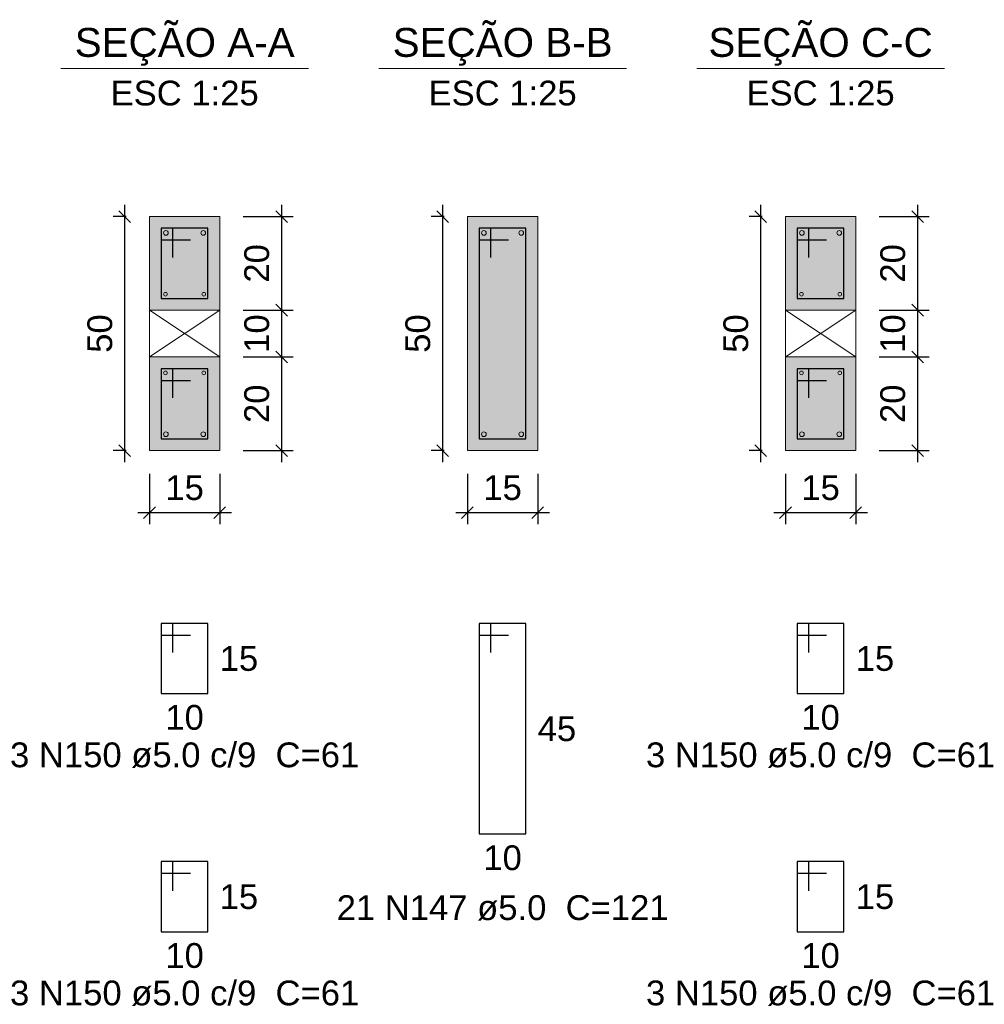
# Model space of a CAD drawing. Header units: millimetres. Extents: x 0 to 119, y 0 to 84.
# Tile 5 of 30: x 31 to 39, y 18 to 26. Entities that reach past the tile are written whole.
import ezdxf

# ---------------------------------------------------------------- set-up
doc = ezdxf.new("R2010")
doc.units = ezdxf.units.MM
doc.header["$MEASUREMENT"] = 0
doc.linetypes.add('NULL', pattern=[0])
doc.layers.get('0').update_dxf_attribs({"lineweight": 18})
for name, color, linetype, lineweight in [('Descrição da armadura', 7, 'Continuous', 0), ('DT-Barras na forma', 2, 'Continuous', 30), ('DT-Barras no corte', 5, 'Continuous', 5), ('DT-Barras rebatidas', 2, 'Continuous', 30), ('DT-Cotas', 9, 'Continuous', 5), ('DT-Forma', 5, 'Continuous', 5), ('DT-Hachura seção vigas', 254, 'Continuous', 5), ('DT-Textos', 7, 'Continuous', 5), ('Textos armaduras', 7, 'Continuous', 0)]:
    doc.layers.add(name, color=color, linetype=linetype, lineweight=lineweight)
doc.styles.add('Arial', font='txt')
doc.dimstyles.new('UM_25.000000', dxfattribs={"dimtxt": 0.18, "dimasz": 0.1, "dimexe": 0.1, "dimexo": 0.2, "dimgap": 0, "dimtad": 1, "dimtih": 1, "dimtoh": 1, "dimdec": 1, "dimlfac": 25, "dimzin": 0, "dimdsep": 46, "dimtxsty": 'Standard', "dimcen": 0.09, "dimdle": 0.1, "dimadec": 1, "dimazin": 2, "dimtfac": 1, "dimtdec": 4, "dimtofl": 0, "dimtmove": 0, "dimatfit": 3, "dimfxl": 1, "dimtolj": 1, "dimarcsym": 0})

# ---------------------------------------------------------------- blocks, each defined once
blk = doc.blocks.new('_Oblique')
at = {"color": 0, "linetype": 'ByBlock', "lineweight": -2}
blk.add_line((-0.5, -0.5), (0.5, 0.5), dxfattribs=at)
blk = doc.blocks.new('*D256')
at = {"layer": 'Defpoints', "color": 0}
for p in [(31.5784, 24.6606), (31.7902, 24.6606), (31.7902, 22.6606)]:
    blk.add_point(p, dxfattribs=at)
at = {"layer": 'DT-Cotas', "color": 0, "lineweight": -2}
for p, q in [((31.5784, 22.5606), (31.5784, 24.7606)), ((31.5902, 24.6606), (31.4784, 24.6606)), ((31.5902, 22.6606), (31.4784, 22.6606))]:
    blk.add_line(p, q, dxfattribs=at)
at = {"layer": 'DT-Cotas', "color": 0, "lineweight": -2, "xscale": 0.1, "yscale": 0.1, "zscale": 0.1}
for p, rotation in [((31.5784, 24.6606), 90), ((31.5784, 22.6606), 270)]:
    blk.add_blockref('_Oblique', p, dxfattribs=dict(at, rotation=rotation))
at = {"layer": 'DT-Cotas', "color": 7, "insert": (31.3666, 23.6606), "char_height": 0.2118, "attachment_point": 5, "rotation": 90, "style": 'Arial'}
blk.add_mtext('\\A1;50', dxfattribs=at)
blk = doc.blocks.new('*D257')
at = {"layer": 'Defpoints', "color": 0}
for p in [(31.7902, 22.6606), (32.3902, 22.6606), (32.3902, 22.1311)]:
    blk.add_point(p, dxfattribs=at)
at = {"layer": 'DT-Cotas', "color": 0, "lineweight": -2}
for p, q in [((31.7902, 22.4606), (31.7902, 22.0311)), ((32.3902, 22.4606), (32.3902, 22.0311)), ((31.6902, 22.1311), (32.4902, 22.1311))]:
    blk.add_line(p, q, dxfattribs=at)
at = {"layer": 'DT-Cotas', "color": 0, "lineweight": -2, "xscale": 0.1, "yscale": 0.1, "zscale": 0.1, "rotation": 180}
blk.add_blockref('_Oblique', (31.7902, 22.1311), dxfattribs=at)
at = {"layer": 'DT-Cotas', "color": 0, "lineweight": -2, "xscale": 0.1, "yscale": 0.1, "zscale": 0.1}
blk.add_blockref('_Oblique', (32.3902, 22.1311), dxfattribs=at)
at = {"layer": 'DT-Cotas', "color": 7, "insert": (32.0902, 22.3429), "char_height": 0.2118, "attachment_point": 5, "rotation": 0.00573, "style": 'Arial'}
blk.add_mtext('\\A1;15', dxfattribs=at)
blk = doc.blocks.new('*D258')
at = {"layer": 'Defpoints', "color": 0}
for p in [(32.3902, 24.6606), (32.3902, 23.8606), (32.9197, 23.8606)]:
    blk.add_point(p, dxfattribs=at)
at = {"layer": 'DT-Cotas', "color": 0, "lineweight": -2}
for p, q in [((32.9197, 24.7606), (32.9197, 23.7606)), ((32.5902, 24.6606), (33.0197, 24.6606)), ((32.5902, 23.8606), (33.0197, 23.8606))]:
    blk.add_line(p, q, dxfattribs=at)
at = {"layer": 'DT-Cotas', "color": 0, "lineweight": -2, "xscale": 0.1, "yscale": 0.1, "zscale": 0.1}
for p, rotation in [((32.9197, 24.6606), 90), ((32.9197, 23.8606), 270)]:
    blk.add_blockref('_Oblique', p, dxfattribs=dict(at, rotation=rotation))
at = {"layer": 'DT-Cotas', "color": 7, "insert": (32.7079, 24.2606), "char_height": 0.2118, "attachment_point": 5, "rotation": 90, "style": 'Arial'}
blk.add_mtext('\\A1;20', dxfattribs=at)
blk = doc.blocks.new('*D259')
at = {"layer": 'Defpoints', "color": 0}
for p in [(32.3902, 23.8606), (32.3902, 23.4606), (32.9197, 23.4606)]:
    blk.add_point(p, dxfattribs=at)
at = {"layer": 'DT-Cotas', "color": 0, "lineweight": -2}
for p, q in [((32.9197, 23.9606), (32.9197, 23.3606)), ((32.5902, 23.8606), (33.0197, 23.8606)), ((32.5902, 23.4606), (33.0197, 23.4606))]:
    blk.add_line(p, q, dxfattribs=at)
at = {"layer": 'DT-Cotas', "color": 0, "lineweight": -2, "xscale": 0.1, "yscale": 0.1, "zscale": 0.1}
for p, rotation in [((32.9197, 23.8606), 90), ((32.9197, 23.4606), 270)]:
    blk.add_blockref('_Oblique', p, dxfattribs=dict(at, rotation=rotation))
at = {"layer": 'DT-Cotas', "color": 7, "insert": (32.7079, 23.6606), "char_height": 0.2118, "attachment_point": 5, "rotation": 90, "style": 'Arial'}
blk.add_mtext('\\A1;10', dxfattribs=at)
blk = doc.blocks.new('*D260')
at = {"layer": 'Defpoints', "color": 0}
for p in [(32.3902, 23.4606), (32.3902, 22.6606), (32.9197, 22.6606)]:
    blk.add_point(p, dxfattribs=at)
at = {"layer": 'DT-Cotas', "color": 0, "lineweight": -2}
for p, q in [((32.9197, 23.5606), (32.9197, 22.5606)), ((32.5902, 23.4606), (33.0197, 23.4606)), ((32.5902, 22.6606), (33.0197, 22.6606))]:
    blk.add_line(p, q, dxfattribs=at)
at = {"layer": 'DT-Cotas', "color": 0, "lineweight": -2, "xscale": 0.1, "yscale": 0.1, "zscale": 0.1}
for p, rotation in [((32.9197, 23.4606), 90), ((32.9197, 22.6606), 270)]:
    blk.add_blockref('_Oblique', p, dxfattribs=dict(at, rotation=rotation))
at = {"layer": 'DT-Cotas', "color": 7, "insert": (32.7079, 23.0606), "char_height": 0.2118, "attachment_point": 5, "rotation": 90, "style": 'Arial'}
blk.add_mtext('\\A1;20', dxfattribs=at)
blk = doc.blocks.new('*D261')
at = {"layer": 'Defpoints', "color": 0}
for p in [(34.2966, 24.6606), (34.5084, 24.6606), (34.5084, 22.6606)]:
    blk.add_point(p, dxfattribs=at)
at = {"layer": 'DT-Cotas', "color": 0, "lineweight": -2}
for p, q in [((34.2966, 22.5606), (34.2966, 24.7606)), ((34.3084, 24.6606), (34.1966, 24.6606)), ((34.3084, 22.6606), (34.1966, 22.6606))]:
    blk.add_line(p, q, dxfattribs=at)
at = {"layer": 'DT-Cotas', "color": 0, "lineweight": -2, "xscale": 0.1, "yscale": 0.1, "zscale": 0.1}
for p, rotation in [((34.2966, 24.6606), 90), ((34.2966, 22.6606), 270)]:
    blk.add_blockref('_Oblique', p, dxfattribs=dict(at, rotation=rotation))
at = {"layer": 'DT-Cotas', "color": 7, "insert": (34.0848, 23.6606), "char_height": 0.2118, "attachment_point": 5, "rotation": 90, "style": 'Arial'}
blk.add_mtext('\\A1;50', dxfattribs=at)
blk = doc.blocks.new('*D262')
at = {"layer": 'Defpoints', "color": 0}
for p in [(34.5084, 22.6606), (35.1084, 22.6606), (35.1084, 22.1311)]:
    blk.add_point(p, dxfattribs=at)
at = {"layer": 'DT-Cotas', "color": 0, "lineweight": -2}
for p, q in [((34.5084, 22.4606), (34.5084, 22.0311)), ((35.1084, 22.4606), (35.1084, 22.0311)), ((34.4084, 22.1311), (35.2084, 22.1311))]:
    blk.add_line(p, q, dxfattribs=at)
at = {"layer": 'DT-Cotas', "color": 0, "lineweight": -2, "xscale": 0.1, "yscale": 0.1, "zscale": 0.1, "rotation": 180}
blk.add_blockref('_Oblique', (34.5084, 22.1311), dxfattribs=at)
at = {"layer": 'DT-Cotas', "color": 0, "lineweight": -2, "xscale": 0.1, "yscale": 0.1, "zscale": 0.1}
blk.add_blockref('_Oblique', (35.1084, 22.1311), dxfattribs=at)
at = {"layer": 'DT-Cotas', "color": 7, "insert": (34.8084, 22.3429), "char_height": 0.2118, "attachment_point": 5, "style": 'Arial'}
blk.add_mtext('\\A1;15', dxfattribs=at)
blk = doc.blocks.new('*D263')
at = {"layer": 'Defpoints', "color": 0}
for p in [(37.0149, 24.6606), (37.2267, 24.6606), (37.2267, 22.6606)]:
    blk.add_point(p, dxfattribs=at)
at = {"layer": 'DT-Cotas', "color": 0, "lineweight": -2}
for p, q in [((37.0149, 22.5606), (37.0149, 24.7606)), ((37.0267, 24.6606), (36.9149, 24.6606)), ((37.0267, 22.6606), (36.9149, 22.6606))]:
    blk.add_line(p, q, dxfattribs=at)
at = {"layer": 'DT-Cotas', "color": 0, "lineweight": -2, "xscale": 0.1, "yscale": 0.1, "zscale": 0.1}
for p, rotation in [((37.0149, 24.6606), 90), ((37.0149, 22.6606), 270)]:
    blk.add_blockref('_Oblique', p, dxfattribs=dict(at, rotation=rotation))
at = {"layer": 'DT-Cotas', "color": 7, "insert": (36.8031, 23.6606), "char_height": 0.2118, "attachment_point": 5, "rotation": 90, "style": 'Arial'}
blk.add_mtext('\\A1;50', dxfattribs=at)
blk = doc.blocks.new('*D264')
at = {"layer": 'Defpoints', "color": 0}
for p in [(37.2267, 22.6606), (37.8267, 22.6606), (37.8267, 22.1311)]:
    blk.add_point(p, dxfattribs=at)
at = {"layer": 'DT-Cotas', "color": 0, "lineweight": -2}
for p, q in [((37.2267, 22.4606), (37.2267, 22.0311)), ((37.8267, 22.4606), (37.8267, 22.0311)), ((37.1267, 22.1311), (37.9267, 22.1311))]:
    blk.add_line(p, q, dxfattribs=at)
at = {"layer": 'DT-Cotas', "color": 0, "lineweight": -2, "xscale": 0.1, "yscale": 0.1, "zscale": 0.1, "rotation": 180}
blk.add_blockref('_Oblique', (37.2267, 22.1311), dxfattribs=at)
at = {"layer": 'DT-Cotas', "color": 0, "lineweight": -2, "xscale": 0.1, "yscale": 0.1, "zscale": 0.1}
blk.add_blockref('_Oblique', (37.8267, 22.1311), dxfattribs=at)
at = {"layer": 'DT-Cotas', "color": 7, "insert": (37.5267, 22.3429), "char_height": 0.2118, "attachment_point": 5, "rotation": 0.00573, "style": 'Arial'}
blk.add_mtext('\\A1;15', dxfattribs=at)
blk = doc.blocks.new('*D265')
at = {"layer": 'Defpoints', "color": 0}
for p in [(37.8267, 24.6606), (37.8267, 23.8606), (38.3562, 23.8606)]:
    blk.add_point(p, dxfattribs=at)
at = {"layer": 'DT-Cotas', "color": 0, "lineweight": -2}
for p, q in [((38.3562, 24.7606), (38.3562, 23.7606)), ((38.0267, 24.6606), (38.4562, 24.6606)), ((38.0267, 23.8606), (38.4562, 23.8606))]:
    blk.add_line(p, q, dxfattribs=at)
at = {"layer": 'DT-Cotas', "color": 0, "lineweight": -2, "xscale": 0.1, "yscale": 0.1, "zscale": 0.1}
for p, rotation in [((38.3562, 24.6606), 90), ((38.3562, 23.8606), 270)]:
    blk.add_blockref('_Oblique', p, dxfattribs=dict(at, rotation=rotation))
at = {"layer": 'DT-Cotas', "color": 7, "insert": (38.1444, 24.2606), "char_height": 0.2118, "attachment_point": 5, "rotation": 90, "style": 'Arial'}
blk.add_mtext('\\A1;20', dxfattribs=at)
blk = doc.blocks.new('*D266')
at = {"layer": 'Defpoints', "color": 0}
for p in [(37.8267, 23.8606), (37.8267, 23.4606), (38.3562, 23.4606)]:
    blk.add_point(p, dxfattribs=at)
at = {"layer": 'DT-Cotas', "color": 0, "lineweight": -2}
for p, q in [((38.3562, 23.9606), (38.3562, 23.3606)), ((38.0267, 23.8606), (38.4562, 23.8606)), ((38.0267, 23.4606), (38.4562, 23.4606))]:
    blk.add_line(p, q, dxfattribs=at)
at = {"layer": 'DT-Cotas', "color": 0, "lineweight": -2, "xscale": 0.1, "yscale": 0.1, "zscale": 0.1}
for p, rotation in [((38.3562, 23.8606), 90), ((38.3562, 23.4606), 270)]:
    blk.add_blockref('_Oblique', p, dxfattribs=dict(at, rotation=rotation))
at = {"layer": 'DT-Cotas', "color": 7, "insert": (38.1444, 23.6606), "char_height": 0.2118, "attachment_point": 5, "rotation": 90, "style": 'Arial'}
blk.add_mtext('\\A1;10', dxfattribs=at)
blk = doc.blocks.new('*D267')
at = {"layer": 'Defpoints', "color": 0}
for p in [(37.8267, 23.4606), (37.8267, 22.6606), (38.3562, 22.6606)]:
    blk.add_point(p, dxfattribs=at)
at = {"layer": 'DT-Cotas', "color": 0, "lineweight": -2}
for p, q in [((38.3562, 23.5606), (38.3562, 22.5606)), ((38.0267, 23.4606), (38.4562, 23.4606)), ((38.0267, 22.6606), (38.4562, 22.6606))]:
    blk.add_line(p, q, dxfattribs=at)
at = {"layer": 'DT-Cotas', "color": 0, "lineweight": -2, "xscale": 0.1, "yscale": 0.1, "zscale": 0.1}
for p, rotation in [((38.3562, 23.4606), 90), ((38.3562, 22.6606), 270)]:
    blk.add_blockref('_Oblique', p, dxfattribs=dict(at, rotation=rotation))
at = {"layer": 'DT-Cotas', "color": 7, "insert": (38.1444, 23.0606), "char_height": 0.2118, "attachment_point": 5, "rotation": 90, "style": 'Arial'}
blk.add_mtext('\\A1;20', dxfattribs=at)

msp = doc.modelspace()

# ---------------------------------------------------------------- hatches: boundary and pattern name
at = {"layer": 'DT-Hachura seção vigas', "linetype": 'Continuous'}
h = msp.add_hatch(color=254, dxfattribs=at)
h.paths.add_polyline_path([(31.7902, 22.6606), (31.7902, 22.6606), (32.3902, 22.6606), (32.3902, 24.6606), (31.7902, 24.6606), (31.7902, 22.6606)])
h.paths.add_polyline_path([(32.3902, 23.8606), (31.7902, 23.8606), (31.7902, 23.4606), (32.3902, 23.4606), (32.3902, 23.8606)], flags=0)
msp.add_hatch(color=254, dxfattribs=at).paths.add_polyline_path([(34.5084, 22.6606), (34.5084, 22.6606), (35.1084, 22.6606), (35.1084, 24.6606), (34.5084, 24.6606), (34.5084, 22.6606)])
h = msp.add_hatch(color=254, dxfattribs=at)
h.paths.add_polyline_path([(37.2266, 22.6606), (37.2266, 22.6606), (37.8267, 22.6606), (37.8267, 24.6606), (37.2266, 24.6606), (37.2266, 22.6606)])
h.paths.add_polyline_path([(37.8266, 23.8606), (37.2266, 23.8606), (37.2266, 23.4606), (37.8266, 23.4606), (37.8266, 23.8606)], flags=0)

# ---------------------------------------------------------------- linework, layer by layer
at = {"layer": 'DT-Barras na forma'}
for p, q in [((34.7084, 24.5606), (34.6084, 24.5606)), ((34.6084, 24.5606), (34.6084, 22.7606)), ((35.0084, 24.5606), (34.6084, 24.5606)), ((34.6084, 24.5606), (34.6084, 24.4606)), ((34.7084, 24.3106), (34.7084, 24.5606)), ((35.0084, 22.7606), (35.0084, 24.5606)), ((34.6084, 24.4606), (34.8584, 24.4606)), ((34.6084, 22.7606), (35.0084, 22.7606))]:
    msp.add_line(p, q, dxfattribs=at)
for points in [[(31.9902, 24.3106), (31.9902, 24.5606), (31.8902, 24.5606), (31.8902, 23.9606), (32.2902, 23.9606), (32.2902, 24.5606), (31.8902, 24.5606), (31.8902, 24.4606), (32.1402, 24.4606)], [(37.4267, 24.3106), (37.4267, 24.5606), (37.3267, 24.5606), (37.3267, 23.9606), (37.7267, 23.9606), (37.7267, 24.5606), (37.3267, 24.5606), (37.3267, 24.4606), (37.5767, 24.4606)], [(31.9902, 23.1106), (31.9902, 23.3606), (31.8902, 23.3606), (31.8902, 22.7606), (32.2902, 22.7606), (32.2902, 23.3606), (31.8902, 23.3606), (31.8902, 23.2606), (32.1402, 23.2606)], [(37.4267, 23.1106), (37.4267, 23.3606), (37.3267, 23.3606), (37.3267, 22.7606), (37.7267, 22.7606), (37.7267, 23.3606), (37.3267, 23.3606), (37.3267, 23.2606), (37.5767, 23.2606)]]:
    msp.add_lwpolyline(points, dxfattribs=at)
at = {"layer": 'DT-Barras no corte'}
for centre, radius in [((31.9302, 24.5206), 0.02), ((32.2502, 24.5206), 0.02), ((34.6484, 24.5206), 0.02), ((34.9684, 24.5206), 0.02), ((37.3667, 24.5206), 0.02), ((37.6867, 24.5206), 0.02), ((31.9262, 23.9966), 0.016), ((32.2542, 23.9966), 0.016), ((37.3627, 23.9966), 0.016), ((37.6907, 23.9966), 0.016), ((31.9262, 23.3246), 0.016), ((32.2542, 23.3246), 0.016), ((37.3627, 23.3246), 0.016), ((37.6907, 23.3246), 0.016), ((31.9302, 22.8006), 0.02), ((32.2502, 22.8006), 0.02), ((34.6484, 22.8006), 0.02), ((34.9684, 22.8006), 0.02), ((37.3667, 22.8006), 0.02), ((37.6867, 22.8006), 0.02)]:
    msp.add_circle(centre, radius, dxfattribs=at)
at = {"layer": 'DT-Barras rebatidas'}
for points in [[(31.9902, 20.9339), (31.9902, 21.1839), (31.8902, 21.1839), (31.8902, 20.5839), (32.2902, 20.5839), (32.2902, 21.1839), (31.8902, 21.1839), (31.8902, 21.0839), (32.1402, 21.0839)], [(34.7084, 20.9339), (34.7084, 21.1839), (34.6084, 21.1839), (34.6084, 19.3839), (35.0084, 19.3839), (35.0084, 21.1839), (34.6084, 21.1839), (34.6084, 21.0839), (34.8584, 21.0839)], [(37.4267, 20.9339), (37.4267, 21.1839), (37.3267, 21.1839), (37.3267, 20.5839), (37.7267, 20.5839), (37.7267, 21.1839), (37.3267, 21.1839), (37.3267, 21.0839), (37.5767, 21.0839)], [(31.9902, 18.8985), (31.9902, 19.1485), (31.8902, 19.1485), (31.8902, 18.5485), (32.2902, 18.5485), (32.2902, 19.1485), (31.8902, 19.1485), (31.8902, 19.0485), (32.1402, 19.0485)], [(37.4267, 18.8985), (37.4267, 19.1485), (37.3267, 19.1485), (37.3267, 18.5485), (37.7267, 18.5485), (37.7267, 19.1485), (37.3267, 19.1485), (37.3267, 19.0485), (37.5767, 19.0485)]]:
    msp.add_lwpolyline(points, dxfattribs=at)
at = {"layer": 'DT-Forma'}
for p, q in [((32.3902, 24.6606), (31.7902, 24.6606)), ((31.7902, 24.6606), (31.7902, 22.6606)), ((32.3902, 22.6606), (32.3902, 24.6606)), ((35.1084, 24.6606), (34.5084, 24.6606)), ((34.5084, 24.6606), (34.5084, 22.6606)), ((35.1084, 22.6606), (35.1084, 24.6606)), ((37.8267, 24.6606), (37.2266, 24.6606)), ((37.2266, 24.6606), (37.2266, 22.6606)), ((37.8267, 22.6606), (37.8267, 24.6606)), ((31.7902, 23.8606), (32.3902, 23.8606)), ((31.7902, 23.8606), (32.3902, 23.4606)), ((31.7902, 23.4606), (32.3902, 23.8606)), ((37.2266, 23.8606), (37.8267, 23.8606)), ((37.2266, 23.8606), (37.8267, 23.4606)), ((37.2266, 23.4606), (37.8267, 23.8606)), ((31.7902, 23.4606), (32.3902, 23.4606)), ((37.2266, 23.4606), (37.8267, 23.4606)), ((31.7902, 22.6606), (32.3902, 22.6606)), ((34.5084, 22.6606), (35.1084, 22.6606)), ((37.2266, 22.6606), (37.8267, 22.6606))]:
    msp.add_line(p, q, dxfattribs=at)
at = {"layer": 'DT-Textos'}
for p, q in [((31.0312, 25.9255), (33.1492, 25.9255)), ((33.7494, 25.9255), (35.8674, 25.9255)), ((36.4677, 25.9255), (38.5857, 25.9255))]:
    msp.add_line(p, q, dxfattribs=at)

# ---------------------------------------------------------------- texts
at = {"layer": 'Descrição da armadura', "linetype": 'NULL', "char_height": 0.2118, "attachment_point": 8, "line_spacing_factor": 0.9, "style": 'Arial'}
for s, insert, width in [('3 N150 ø5.0 c/9  C=61', (32.0907, 19.9485), 5.851826), ('3 N150 ø5.0 c/9  C=61', (37.5267, 19.9485), 5.851826), ('21 N147 ø5.0  C=121', (34.8087, 18.6425), 5.562109), ('3 N150 ø5.0 c/9  C=61', (32.0907, 17.9135), 5.851826), ('3 N150 ø5.0 c/9  C=61', (37.5267, 17.9135), 5.851826)]:
    msp.add_mtext(s, dxfattribs=dict(at, insert=insert, width=width))
at = {"layer": 'DT-Textos', "linetype": 'NULL', "attachment_point": 8, "line_spacing_factor": 0.798, "style": 'Arial'}
for s, insert, char_height, width in [('SEÇÃO A-A', (32.0907, 25.9496), 0.2471, 3.812061), ('SEÇÃO B-B', (34.8087, 25.9496), 0.2471, 3.812061), ('SEÇÃO C-C', (37.5267, 25.9496), 0.2471, 3.889307), ('ESC 1:25', (32.0907, 25.6075), 0.2118, 2.482559), ('ESC 1:25', (34.8087, 25.6075), 0.2118, 2.482559), ('ESC 1:25', (37.5267, 25.6075), 0.2118, 2.482559)]:
    msp.add_mtext(s, dxfattribs=dict(at, insert=insert, char_height=char_height, width=width))
at = {"layer": 'Textos armaduras', "linetype": 'NULL', "char_height": 0.2118, "width": 1.045137, "line_spacing_factor": 0.9, "style": 'Arial'}
for s, insert, attachment_point in [('15', (32.3902, 20.9898), 1), ('15', (37.8267, 20.9898), 1), ('10', (32.0902, 20.4866), 2), ('10', (37.5267, 20.4866), 2), ('45', (35.1084, 20.3898), 1), ('10', (34.8084, 19.2866), 2), ('15', (32.3902, 18.9544), 1), ('15', (37.8267, 18.9544), 1), ('10', (32.0902, 18.4512), 2), ('10', (37.5267, 18.4512), 2)]:
    msp.add_mtext(s, dxfattribs=dict(at, insert=insert, attachment_point=attachment_point))

# ---------------------------------------------------------------- dimensions: what is measured, and where the dimension line sits
at = {"layer": 'DT-Cotas'}
for base, p1, p2, picture, middle in [((31.5784, 24.6606), (31.7902, 22.6606), (31.7902, 24.6606), '*D256', (31.3666, 23.6606)), ((32.9197, 23.8606), (32.3902, 24.6606), (32.3902, 23.8606), '*D258', (32.7079, 24.2606)), ((34.2966, 24.6606), (34.5084, 22.6606), (34.5084, 24.6606), '*D261', (34.0848, 23.6606)), ((37.0149, 24.6606), (37.2266, 22.6606), (37.2266, 24.6606), '*D263', (36.8031, 23.6606)), ((38.3562, 23.8606), (37.8267, 24.6606), (37.8267, 23.8606), '*D265', (38.1444, 24.2606)), ((32.9197, 23.4606), (32.3902, 23.8606), (32.3902, 23.4606), '*D259', (32.7079, 23.6606)), ((38.3562, 23.4606), (37.8267, 23.8606), (37.8267, 23.4606), '*D266', (38.1444, 23.6606)), ((32.9197, 22.6606), (32.3902, 23.4606), (32.3902, 22.6606), '*D260', (32.7079, 23.0606)), ((38.3562, 22.6606), (37.8267, 23.4606), (37.8267, 22.6606), '*D267', (38.1444, 23.0606))]:
    dim = msp.add_linear_dim(base=base, p1=p1, p2=p2, angle=90, dimstyle='UM_25.000000', override={"dimtxt": 0.2118, "dimasz": 0.1, "dimexe": 0.1, "dimexo": 0.2, "dimtad": 1, "dimtih": 0, "dimtoh": 0, "dimdec": 1, "dimlfac": 25, "dimzin": 8, "dimtxsty": 'Arial', "dimblk": 'Oblique', "dimblk1": 'Oblique', "dimblk2": 'Oblique', "dimsah": 1, "dimdle": 0.1, "dimse1": 0, "dimse2": 0, "dimclrt": 7, "dimadec": 1, "dimazin": 3, "dimtmove": 2, "dimldrblk": 'Oblique'}, dxfattribs=at)
    dim.commit()
    dim.dimension.update_dxf_attribs({"geometry": picture, "text_midpoint": middle, "dimtype": 160, "text_rotation": 90})
for base, p1, p2, picture, middle in [((32.3902, 22.1311), (31.7902, 22.6606), (32.3902, 22.6606), '*D257', (32.0902, 22.3429)), ((37.8267, 22.1311), (37.2266, 22.6606), (37.8267, 22.6606), '*D264', (37.5267, 22.3429))]:
    dim = msp.add_linear_dim(base=base, p1=p1, p2=p2, dimstyle='UM_25.000000', override={"dimtxt": 0.2118, "dimasz": 0.1, "dimexe": 0.1, "dimexo": 0.2, "dimtad": 1, "dimtih": 0, "dimtoh": 0, "dimdec": 1, "dimlfac": 25, "dimzin": 8, "dimtxsty": 'Arial', "dimblk": 'Oblique', "dimblk1": 'Oblique', "dimblk2": 'Oblique', "dimsah": 1, "dimdle": 0.1, "dimse1": 0, "dimse2": 0, "dimclrt": 7, "dimadec": 1, "dimazin": 3, "dimtmove": 2, "dimldrblk": 'Oblique'}, dxfattribs=at)
    dim.commit()
    dim.dimension.update_dxf_attribs({"geometry": picture, "text_midpoint": middle, "dimtype": 160, "text_rotation": 0.00573})
dim = msp.add_linear_dim(base=(35.1084, 22.1311), p1=(34.5084, 22.6606), p2=(35.1084, 22.6606), dimstyle='UM_25.000000', override={"dimtxt": 0.2118, "dimasz": 0.1, "dimexe": 0.1, "dimexo": 0.2, "dimtad": 1, "dimtih": 0, "dimtoh": 0, "dimdec": 1, "dimlfac": 25, "dimzin": 8, "dimtxsty": 'Arial', "dimblk": 'Oblique', "dimblk1": 'Oblique', "dimblk2": 'Oblique', "dimsah": 1, "dimdle": 0.1, "dimse1": 0, "dimse2": 0, "dimclrt": 7, "dimadec": 1, "dimazin": 3, "dimtmove": 2, "dimldrblk": 'Oblique'}, dxfattribs=at)
dim.commit()
dim.dimension.update_dxf_attribs({"geometry": '*D262', "text_midpoint": (34.8084, 22.3429), "dimtype": 160})

doc.saveas('drawing.dxf')
